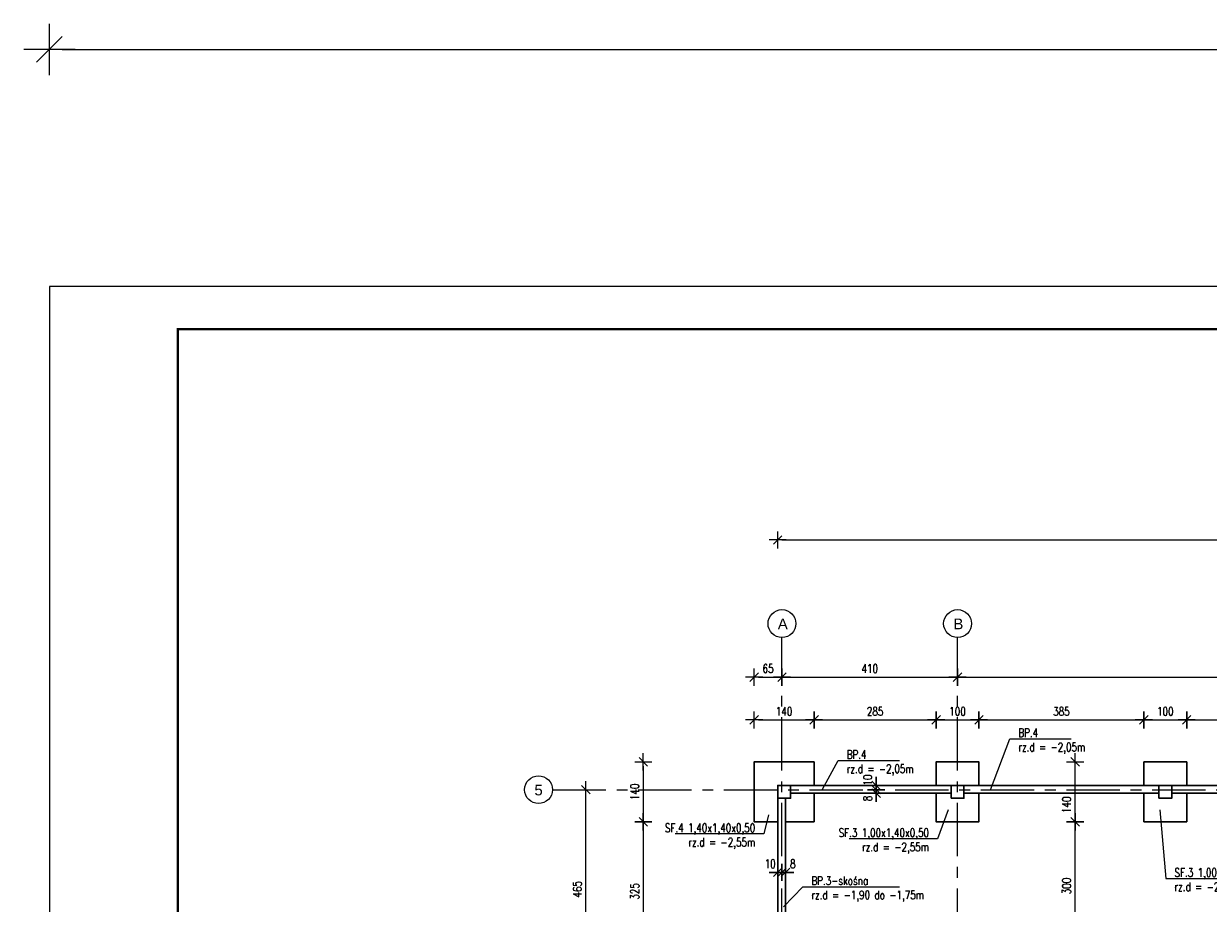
# Model space of a CAD drawing. Header units: millimetres. Extents: x -873 to 1675, y 11424 to 16190.
# Tile 6 of 14: x -873 to -596, y 15970 to 16175. Entities that reach past the tile are written whole.
import ezdxf
from ezdxf import colors
from ezdxf.entities.mleader import LeaderData, LeaderLine
from ezdxf.math import Vec2, Vec3

# ---------------------------------------------------------------- set-up
doc = ezdxf.new("R2010")
doc.units = ezdxf.units.MM
doc.header["$LTSCALE"] = 10
doc.linetypes.add('MITTE', pattern=[2, 1.25, -0.25, 0.25, -0.25])
doc.layers.get('Defpoints').update_dxf_attribs({"color": 1})
doc.layers.add('_FORMATKA', color=8, linetype='Continuous', plot=False)
for name, color, linetype, lineweight in [('_RAMKA', 7, 'Continuous', 35), ('PS_DIM', 4, 'Continuous', 13), ('PS_Object', 30, 'Continuous', 13), ('PS_SOLID', 7, 'Continuous', 30)]:
    doc.layers.add(name, color=color, linetype=linetype, lineweight=lineweight)
doc.styles.add('ARIAL', font='arial.ttf')
doc.styles.add('simplex', font='simplex.shx', dxfattribs={"width": 0.75})
doc.dimstyles.new('1_10_PRZ', dxfattribs={"dimtxt": 2, "dimasz": 1, "dimexe": 2, "dimexo": 5, "dimgap": 1, "dimtad": 1, "dimdec": 0, "dimlfac": 10, "dimtxsty": 'simplex', "dimblk": 'dimznak', "dimcen": 2, "dimse1": 1, "dimse2": 1, "dimclrt": 3, "dimadec": 1, "dimazin": 0, "dimtfac": 1, "dimtdec": 0, "dimtix": 1, "dimtmove": 2, "dimatfit": 3, "dimldrblk": 'dim-grot', "dimfxl": 1, "dimarcsym": 0})

# ---------------------------------------------------------------- blocks, each defined once
blk = doc.blocks.new('dim-grot')
blk.add_hatch(color=256).paths.add_polyline_path([(0, 0), (-2, 0.5), (-2, -0.5)])
blk.add_lwpolyline([(0, 0), (-2, 0.5), (-2, -0.5), (0, 0)])
blk = doc.blocks.new('dimznak')
at = {"color": 0}
for points in [[(0, 2), (0, -2)], [(-2, 0), (2, 0)]]:
    blk.add_lwpolyline(points, dxfattribs=at)
at = {"color": 2}
blk.add_lwpolyline([(1, 1), (-1, -1)], dxfattribs=at)
blk = doc.blocks.new('_None')
blk = doc.blocks.new('*D153')
at = {"color": 252, "lineweight": -2, "transparency": 16777216}
blk.add_line((-997, 475.33), (-3, 475.33), dxfattribs=at)
at = {"layer": 'Defpoints', "color": 0, "transparency": 16777216}
for p in [(0, 475.33), (-1000, 420), (0, 420)]:
    blk.add_point(p, dxfattribs=at)
at = {"color": 252, "lineweight": -2, "transparency": 16777216, "xscale": 3, "yscale": 3, "zscale": 3, "rotation": 180}
blk.add_blockref('dimznak', (-1000, 475.33), dxfattribs=at)
at = {"color": 252, "lineweight": -2, "transparency": 16777216, "xscale": 3, "yscale": 3, "zscale": 3}
blk.add_blockref('dimznak', (0, 475.33), dxfattribs=at)
at = {"color": 252, "transparency": 16777216, "insert": (-500, 485.83), "char_height": 15, "attachment_point": 5, "style": 'simplex'}
blk.add_mtext('1000', dxfattribs=at)
blk = doc.blocks.new('*D164')
at = {"layer": 'Defpoints', "color": 0, "transparency": 16777216}
for p in [(-702.48, 16003.06), (-728.35, 15989.06), (-702.48, 15989.06)]:
    blk.add_point(p, dxfattribs=at)
at = {"layer": 'PS_DIM', "color": 0, "lineweight": -2, "transparency": 16777216}
blk.add_line((-728.35, 16002.06), (-728.35, 15990.06), dxfattribs=at)
for p, rotation in [((-728.35, 16003.06), 90), ((-728.35, 15989.06), 270)]:
    blk.add_blockref('dimznak', p, dxfattribs=dict(at, rotation=rotation))
at = {"layer": 'PS_DIM', "color": 3, "transparency": 16777216, "insert": (-730.35, 15996.06), "char_height": 2, "attachment_point": 5, "rotation": 90, "style": 'simplex'}
blk.add_mtext('140', dxfattribs=at)
blk = doc.blocks.new('*D165')
at = {"layer": 'Defpoints', "color": 0, "transparency": 16777216}
for p in [(-702.48, 15989.06), (-728.35, 15956.56), (-702.98, 15956.56)]:
    blk.add_point(p, dxfattribs=at)
at = {"layer": 'PS_DIM', "color": 0, "lineweight": -2, "transparency": 16777216}
blk.add_line((-728.35, 15988.06), (-728.35, 15957.56), dxfattribs=at)
for p, rotation in [((-728.35, 15989.06), 90), ((-728.35, 15956.56), 270)]:
    blk.add_blockref('dimznak', p, dxfattribs=dict(at, rotation=rotation))
at = {"layer": 'PS_DIM', "color": 3, "transparency": 16777216, "insert": (-730.35, 15972.81), "char_height": 2, "attachment_point": 5, "rotation": 90, "style": 'simplex'}
blk.add_mtext('325', dxfattribs=at)
blk = doc.blocks.new('*D218')
at = {"layer": 'Defpoints', "color": 0, "transparency": 16777216}
for p in [(-696.98, 15977.25, -150.42), (-695.98, 15977.25), (-695.98, 15977.25)]:
    blk.add_point(p, dxfattribs=at)
at = {"layer": 'PS_DIM', "color": 0, "lineweight": -2, "transparency": 16777216}
for p, q in [((-697.98, 15977.25), (-698.98, 15977.25)), ((-696.98, 15977.25), (-695.98, 15977.25)), ((-694.98, 15977.25), (-693.98, 15977.25))]:
    blk.add_line(p, q, dxfattribs=at)
blk.add_blockref('dimznak', (-696.98, 15977.25), dxfattribs=at)
at = {"layer": 'PS_DIM', "color": 0, "lineweight": -2, "transparency": 16777216, "rotation": 180}
blk.add_blockref('dimznak', (-695.98, 15977.25), dxfattribs=at)
at = {"layer": 'PS_DIM', "color": 3, "transparency": 16777216, "insert": (-698.72, 15979.25), "char_height": 2, "attachment_point": 5, "style": 'simplex'}
blk.add_mtext('10', dxfattribs=at)
blk = doc.blocks.new('*D219')
at = {"layer": 'Defpoints', "color": 0, "transparency": 16777216}
for p in [(-695.98, 15977.25), (-695.18, 15977.25), (-695.18, 15975.74, -150.42)]:
    blk.add_point(p, dxfattribs=at)
at = {"layer": 'PS_DIM', "color": 0, "lineweight": -2, "transparency": 16777216}
for p, q in [((-696.98, 15977.25), (-697.98, 15977.25)), ((-695.98, 15977.25), (-695.18, 15977.25)), ((-694.18, 15977.25), (-693.18, 15977.25))]:
    blk.add_line(p, q, dxfattribs=at)
blk.add_blockref('dimznak', (-695.98, 15977.25), dxfattribs=at)
at = {"layer": 'PS_DIM', "color": 0, "lineweight": -2, "transparency": 16777216, "rotation": 180}
blk.add_blockref('dimznak', (-695.18, 15977.25), dxfattribs=at)
at = {"layer": 'PS_DIM', "color": 3, "transparency": 16777216, "insert": (-693.43, 15979.25), "char_height": 2, "attachment_point": 5, "style": 'simplex'}
blk.add_mtext('8', dxfattribs=at)
blk = doc.blocks.new('*D224')
at = {"layer": 'Defpoints', "color": 0, "transparency": 16777216}
for p in [(-677.69, 15996.56), (-677.69, 15995.76, -150.42), (-673.97, 15995.76)]:
    blk.add_point(p, dxfattribs=at)
at = {"layer": 'PS_DIM', "color": 0, "lineweight": -2, "transparency": 16777216}
for p, q in [((-673.97, 15997.56), (-673.97, 15998.56)), ((-673.97, 15996.56), (-673.97, 15995.76)), ((-673.97, 15994.76), (-673.97, 15993.76))]:
    blk.add_line(p, q, dxfattribs=at)
for p, rotation in [((-673.97, 15996.56), 270), ((-673.97, 15995.76), 90)]:
    blk.add_blockref('dimznak', p, dxfattribs=dict(at, rotation=rotation))
at = {"layer": 'PS_DIM', "color": 3, "transparency": 16777216, "insert": (-675.97, 15994.52), "char_height": 2, "attachment_point": 5, "rotation": 90, "style": 'simplex'}
blk.add_mtext('8', dxfattribs=at)
blk = doc.blocks.new('*D225')
at = {"layer": 'Defpoints', "color": 0, "transparency": 16777216}
for p in [(-677.37, 15997.56, -150.42), (-673.97, 15996.56), (-673.97, 15996.56)]:
    blk.add_point(p, dxfattribs=at)
at = {"layer": 'PS_DIM', "color": 0, "lineweight": -2, "transparency": 16777216}
for p, q in [((-673.97, 15998.56), (-673.97, 15999.56)), ((-673.97, 15997.56), (-673.97, 15996.56)), ((-673.97, 15995.56), (-673.97, 15994.56))]:
    blk.add_line(p, q, dxfattribs=at)
for p, rotation in [((-673.97, 15997.56), 270), ((-673.97, 15996.56), 90)]:
    blk.add_blockref('dimznak', p, dxfattribs=dict(at, rotation=rotation))
at = {"layer": 'PS_DIM', "color": 3, "transparency": 16777216, "insert": (-675.97, 15998.81), "char_height": 2, "attachment_point": 5, "rotation": 90, "style": 'simplex'}
blk.add_mtext('10', dxfattribs=at)
blk = doc.blocks.new('*U147')
at = {"layer": '_FORMATKA', "lineweight": -3}
blk.add_lwpolyline([(-1000, 0), (0, 0), (0, 420), (-1000, 420)], close=True, dxfattribs=at)
at = {"layer": '_RAMKA', "lineweight": -3, "const_width": 0.5}
blk.add_lwpolyline([(-970, 10), (-10, 10), (-10, 410), (-970, 410)], close=True, dxfattribs=at)
dim = blk.add_linear_dim(base=(0, 475.33), p1=(-1000, 420), p2=(0, 420), dimstyle='1_10_PRZ', override={"dimscale": 3, "dimtxt": 5, "dimlfac": 1, "dimclrd": 252, "dimclrt": 252})
dim.commit()
dim.dimension.update_dxf_attribs({"geometry": '*D153', "text_midpoint": (-500, 485.83)})

msp = doc.modelspace()

# ---------------------------------------------------------------- linework, layer by layer
at = {"layer": 'PS_Object', "color": 5, "linetype": 'MITTE'}
for p, q in [((-695.98, 15761.01), (-695.98, 16032.1)), ((-654.98, 15761.01), (-654.98, 16032.1)), ((-749.57, 15996.56), (-12.99, 15996.56))]:
    msp.add_line(p, q, dxfattribs=at)
at = {"layer": 'PS_Object', "color": 2}
for centre in [(-695.98, 16035.35), (-654.98, 16035.35), (-752.82, 15996.56)]:
    msp.add_circle(centre, 3.25, dxfattribs=at)
at = {"layer": 'PS_SOLID', "color": 51}
for points in [[(-688.48, 15997.56), (-688.48, 16003.06), (-702.48, 16003.06), (-702.48, 15989.06), (-696.98, 15989.06)], [(-695.18, 15989.06), (-688.48, 15989.06), (-688.48, 15995.76)]]:
    msp.add_lwpolyline(points, dxfattribs=at)
at = {"layer": 'PS_SOLID', "color": 111}
for points in [[(-649.98, 15997.56), (-649.98, 16003.06), (-659.98, 16003.06), (-659.98, 15997.56)], [(-601.48, 15997.56), (-601.48, 16003.06), (-611.48, 16003.06), (-611.48, 15997.56)], [(-659.98, 15995.76), (-659.98, 15989.06), (-649.98, 15989.06), (-649.98, 15995.76)], [(-611.48, 15995.76), (-611.48, 15989.06), (-601.48, 15989.06), (-601.48, 15995.76)]]:
    msp.add_lwpolyline(points, dxfattribs=at)
at = {"layer": 'PS_SOLID', "color": 51}
msp.add_lwpolyline([(-696.98, 15994.56), (-693.98, 15994.56), (-693.98, 15997.56), (-696.98, 15997.56)], close=True, dxfattribs=at)
at = {"layer": 'PS_SOLID', "color": 141, "elevation": -150.42}
for points in [[(-693.98, 15997.56), (-656.48, 15997.56), (-656.48, 15995.76), (-693.98, 15995.76)], [(-653.48, 15997.56), (-607.98, 15997.56), (-607.98, 15995.76), (-653.48, 15995.76)], [(-604.98, 15997.56), (-557.98, 15997.56), (-557.98, 15995.76), (-604.98, 15995.76)]]:
    msp.add_lwpolyline(points, close=True, dxfattribs=at)
at = {"layer": 'PS_SOLID', "color": 111}
for points in [[(-656.48, 15994.56), (-653.48, 15994.56), (-653.48, 15997.56), (-656.48, 15997.56)], [(-607.98, 15994.56), (-604.98, 15994.56), (-604.98, 15997.56), (-607.98, 15997.56)]]:
    msp.add_lwpolyline(points, close=True, dxfattribs=at)
at = {"layer": 'PS_SOLID', "color": 32, "elevation": -150.42}
msp.add_lwpolyline([(-696.98, 15951.56), (-695.18, 15951.56), (-695.18, 15994.56), (-696.98, 15994.56)], close=True, dxfattribs=at)

# ---------------------------------------------------------------- block references
at = {"layer": 'PS_DIM'}
msp.add_blockref('*U147', (132.97, 15694.1), dxfattribs=at)

# ---------------------------------------------------------------- texts
at = {"layer": 'PS_Object', "color": 3, "style": 'ARIAL'}
for s, p in [('A', (-696.95, 16034.02)), ('B', (-655.95, 16034.02)), ('5', (-753.78, 15995.23))]:
    msp.add_text(s, height=2.5, dxfattribs=at).set_placement(p)

# ---------------------------------------------------------------- dimensions: what is measured, and where the dimension line sits
at = {"layer": 'PS_DIM'}
for base, p1, p2 in [((-56.98, 16054.87), (-696.98, 15997.56), (-56.98, 15997.56, 0.43)), ((-695.98, 16022.84), (-702.48, 16003.06), (-695.98, 16004.6)), ((-654.98, 16022.84), (-695.98, 16012.64), (-654.98, 16012.64)), ((-456.48, 16022.84), (-654.98, 16012.64), (-456.48, 16022.84)), ((-688.48, 16012.85), (-702.48, 16003.06), (-688.48, 16003.06)), ((-659.98, 16012.85), (-688.48, 16003.06), (-659.98, 16003.06)), ((-649.98, 16012.85), (-659.98, 16003.06), (-649.98, 16003.06)), ((-611.48, 16012.85), (-649.98, 16003.06), (-611.48, 16003.06)), ((-601.48, 16012.85), (-611.48, 16003.06), (-601.48, 16003.06)), ((-561.48, 16012.85), (-601.48, 16003.06), (-561.48, 16003.06))]:
    msp.add_linear_dim(base=base, p1=p1, p2=p2, dimstyle='1_10_PRZ', dxfattribs=at).render()
for base, p1, p2, picture, middle in [((-728.35, 15989.06), (-702.48, 16003.06), (-702.48, 15989.06), '*D164', (-730.35, 15996.06)), ((-728.35, 15956.56), (-702.48, 15989.06), (-702.98, 15956.56), '*D165', (-730.35, 15972.81))]:
    dim = msp.add_linear_dim(base=base, p1=p1, p2=p2, angle=90, dimstyle='1_10_PRZ', dxfattribs=at)
    dim.commit()
    dim.dimension.update_dxf_attribs({"geometry": picture, "text_midpoint": middle})
msp.add_linear_dim(base=(-627.53, 16003.06), p1=(-649.98, 15989.06), p2=(-649.98, 16003.06), angle=90, location=(-629.53, 15993.03), dimstyle='1_10_PRZ', dxfattribs=at).render()
for base, p1, p2 in [((-741.75, 15996.56), (-741.75, 15950.06), (-736.87, 15996.56)), ((-627.53, 15989.06), (-640.98, 15959.06), (-649.98, 15989.06))]:
    msp.add_linear_dim(base=base, p1=p1, p2=p2, angle=90, dimstyle='1_10_PRZ', dxfattribs=at).render()
for base, p1, p2, picture, middle in [((-673.97, 15995.76), (-677.69, 15996.56), (-677.69, 15995.76, -150.42), '*D224', (-675.97, 15994.52)), ((-673.97, 15996.56), (-677.37, 15997.56, -150.42), (-673.97, 15996.56), '*D225', (-675.97, 15998.81))]:
    dim = msp.add_linear_dim(base=base, p1=p1, p2=p2, angle=90, dimstyle='1_10_PRZ', dxfattribs=at)
    dim.commit()
    dim.dimension.update_dxf_attribs({"geometry": picture, "text_midpoint": middle, "dimtype": 160})
for base, p1, p2, picture, middle in [((-695.98, 15977.25), (-696.98, 15977.25, -150.42), (-695.98, 15977.25), '*D218', (-698.72, 15979.25)), ((-695.18, 15977.25), (-695.98, 15977.25), (-695.18, 15975.74, -150.42), '*D219', (-693.43, 15979.25))]:
    dim = msp.add_linear_dim(base=base, p1=p1, p2=p2, dimstyle='1_10_PRZ', dxfattribs=at)
    dim.commit()
    dim.dimension.update_dxf_attribs({"geometry": picture, "text_midpoint": middle, "dimtype": 160})

# ---------------------------------------------------------------- leaders
at = {"layer": 'PS_DIM', "color": 3}
ml = msp.add_multileader_mtext('Standard', dxfattribs=at)
ml.set_content('BP.4\\Prz.d = -2,05m', color=3, style='simplex')
ml.set_leader_properties()
ml.set_arrow_properties(name='NONE')
ml.build(insert=Vec2(0, 0))
ml.multileader.update_dxf_attribs({"text_left_attachment_type": 6, "text_right_attachment_type": 6, "dogleg_length": 1})
ctx = ml.context
ctx.base_point, ctx.char_height, ctx.landing_gap_size, ctx.plane_origin = Vec3(-641.78, 16008.45), 2, 1, Vec3(-584.81, 16118.84)
ctx.left_attachment, ctx.right_attachment = 6, 6
notes = []
notes.append((ctx, [(0, (1, 1, 0), (-642.78, 16008.45), (1, 0), 1, [(0, [(-647.25, 15996.56)], 0, [])])]))
ctx.mtext.insert, ctx.mtext.flow_direction = Vec3(-640.78, 16010.85), 5
ml = msp.add_multileader_mtext('Standard', dxfattribs=at)
ml.set_content('BP.4\\Prz.d = -2,05m', color=3, style='simplex')
ml.set_leader_properties()
ml.set_arrow_properties(name='NONE')
ml.build(insert=Vec2(0, 0))
ml.multileader.update_dxf_attribs({"text_left_attachment_type": 6, "text_right_attachment_type": 6, "dogleg_length": 1})
ctx = ml.context
ctx.base_point, ctx.char_height, ctx.landing_gap_size, ctx.plane_origin = Vec3(-681.86, 16003.38), 2, 1, Vec3(-624.11, 16118.84)
ctx.left_attachment, ctx.right_attachment = 6, 6
notes.append((ctx, [(0, (1, 1, 0), (-682.86, 16003.38), (1, 0), 1, [(0, [(-686.56, 15996.56)], 0, [])])]))
ctx.mtext.insert, ctx.mtext.flow_direction = Vec3(-680.86, 16005.78), 5
ml = msp.add_multileader_mtext('Standard', dxfattribs=at)
ml.set_content('SF.4 1,40x1,40x0,50\\Prz.d = -2,55m', color=3, style='simplex')
ml.set_leader_properties()
ml.set_arrow_properties(name='NONE')
ml.build(insert=Vec2(0, 0))
ml.multileader.update_dxf_attribs({"text_left_attachment_type": 6, "text_right_attachment_type": 6, "dogleg_length": 1})
ctx = ml.context
ctx.base_point, ctx.char_height, ctx.landing_gap_size, ctx.plane_origin = Vec3(-725.86, 15986.24), 2, 1, Vec3(-636.53, 16067.85)
ctx.left_attachment, ctx.right_attachment, ctx.text_align_type = 6, 6, 2
notes.append((ctx, [(1, (1, 1, 0), (-700.22, 15986.24), (-1, 0), 1, [(0, [(-699.09, 15990.69)], 0, [])])]))
ctx.mtext.insert, ctx.mtext.alignment, ctx.mtext.flow_direction = Vec3(-702.22, 15988.64), 3, 5
ml = msp.add_multileader_mtext('Standard', dxfattribs=at)
ml.set_content('SF.3 1,00x1,40x0,50\\Prz.d = -2,55m', color=3, style='simplex')
ml.set_leader_properties()
ml.set_arrow_properties(name='NONE')
ml.build(insert=Vec2(0, 0))
ml.multileader.update_dxf_attribs({"text_left_attachment_type": 6, "text_right_attachment_type": 6, "dogleg_length": 1})
ctx = ml.context
ctx.base_point, ctx.char_height, ctx.landing_gap_size, ctx.plane_origin = Vec3(-685.29, 15985.12, -0.43), 2, 1, Vec3(-595.95, 16066.72, -0.43)
ctx.left_attachment, ctx.right_attachment, ctx.text_align_type = 6, 6, 2
notes.append((ctx, [(1, (1, 1, 0), (-659.65, 15985.12, -0.43), (-1, 0), 1, [(0, [(-657.21, 15991.82, -0.43)], 0, [])])]))
ctx.mtext.insert, ctx.mtext.alignment, ctx.mtext.flow_direction = Vec3(-661.65, 15987.52, -0.43), 3, 5
ml = msp.add_multileader_mtext('Standard', dxfattribs=at)
ml.set_content('SF.3 1,00x1,40x0,50\\Prz.d = -2,55m', color=3, style='simplex')
ml.set_leader_properties()
ml.set_arrow_properties(name='NONE')
ml.build(insert=Vec2(0, 0))
ml.multileader.update_dxf_attribs({"text_left_attachment_type": 6, "text_right_attachment_type": 6, "dogleg_length": 1})
ctx = ml.context
ctx.base_point, ctx.char_height, ctx.landing_gap_size, ctx.plane_origin = Vec3(-605.32, 15975.83, -0.43), 2, 1, Vec3(-547.45, 16066.72, -0.43)
ctx.left_attachment, ctx.right_attachment = 6, 6
notes.append((ctx, [(0, (1, 1, 0), (-606.32, 15975.83, -0.43), (1, 0), 1, [(0, [(-607.73, 15991.84, -0.43)], 0, [])])]))
ctx.mtext.insert, ctx.mtext.flow_direction = Vec3(-604.32, 15978.23, -0.43), 5
ml = msp.add_multileader_mtext('Standard', dxfattribs=at)
ml.set_content('BP.3-skośna \\Prz.d = -1,90 do -1,75m', color=3, style='simplex')
ml.set_leader_properties()
ml.set_arrow_properties(name='NONE')
ml.build(insert=Vec2(0, 0))
ml.multileader.update_dxf_attribs({"text_left_attachment_type": 6, "text_right_attachment_type": 6, "dogleg_length": 1})
ctx = ml.context
ctx.base_point, ctx.char_height, ctx.landing_gap_size, ctx.plane_origin = Vec3(-690.1, 15973.91), 2, 1, Vec3(-634.7, 16079.37)
ctx.left_attachment, ctx.right_attachment = 6, 6
notes.append((ctx, [(0, (1, 1, 0), (-691.1, 15973.91), (1, 0), 1, [(0, [(-695.63, 15969.22)], 0, [])])]))
ctx.mtext.insert, ctx.mtext.flow_direction = Vec3(-689.1, 15976.31), 5
for ctx, leaders in notes:
    for number, flags, end, landing, length, lines in leaders:
        leader = LeaderData()
        leader.index, (leader.has_last_leader_line, leader.has_dogleg_vector, leader.attachment_direction) = number, flags
        leader.last_leader_point, leader.dogleg_vector, leader.dogleg_length = Vec3(end), Vec3(landing), length
        for number, points, colour, breaks in lines:
            line = LeaderLine()
            line.index, line.vertices, line.color, line.breaks = number, Vec3.list(points), colors.encode_raw_color(colour), breaks
            leader.lines.append(line)
        ctx.leaders.append(leader)

doc.saveas('drawing.dxf')
